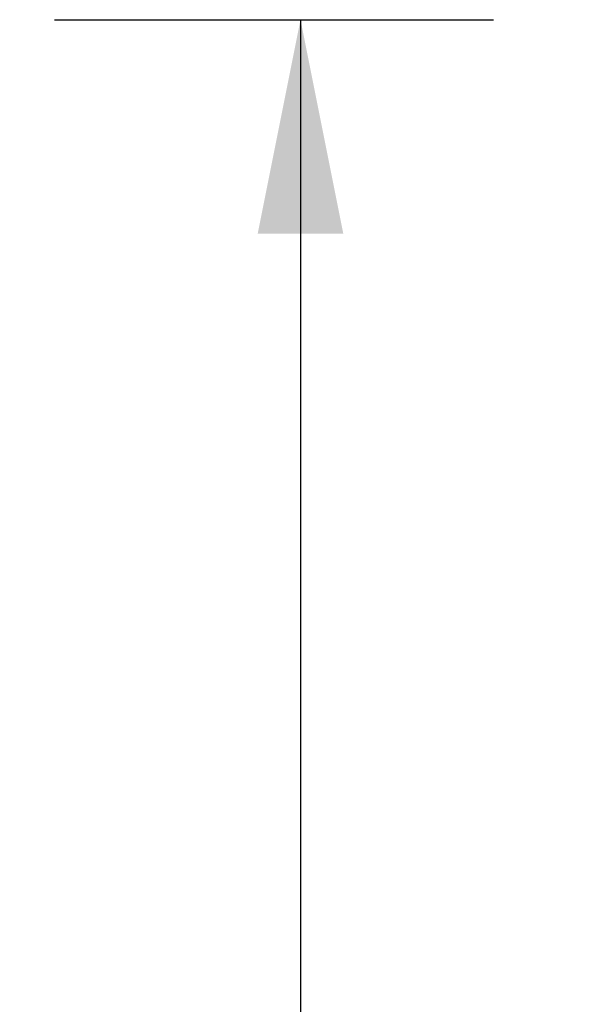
# Model space of a CAD drawing. Header units: inches. Extents: x 0 to 224, y 0 to 145.
# Tile 79 of 125: x 161.41 to 164.86, y 80.2 to 86.25. Entities that reach past the tile are written whole.
import ezdxf

# ---------------------------------------------------------------- set-up
doc = ezdxf.new("R2010")
doc.units = ezdxf.units.IN
doc.header["$LTSCALE"] = 12.302632
doc.header["$MEASUREMENT"] = 0
doc.layers.get('0').update_dxf_attribs({"linetype": 'CONTINUOUS'})
doc.layers.add('DIMENSIONS', color=7, linetype='CONTINUOUS')
doc.styles.get("Standard").update_dxf_attribs({"font": 'arial.ttf'})
doc.dimstyles.new('DIMSTYLE_1', dxfattribs={"dimtxt": 0.986842, "dimasz": 1.315789, "dimexe": 0.09, "dimexo": 0.07, "dimgap": 0.0375, "dimtad": 0, "dimtih": 1, "dimtoh": 1, "dimzin": 4, "dimdsep": 46, "dimtxsty": 'Standard', "dimblk": '_FILLED', "dimblk1": '_FILLED', "dimblk2": '_FILLED', "dimcen": 0.09, "dimazin": 1, "dimtfac": 1, "dimtdec": 3, "dimtofl": 0, "dimtmove": 0, "dimatfit": 3, "dimldrblk": '_FILLED', "dimfxl": 1, "dimtolj": 1, "dimtzin": 4, "dimarcsym": 0})

# ---------------------------------------------------------------- blocks, each defined once
blk = doc.blocks.new('_FILLED')
at = {"color": 0, "linetype": 'ByBlock'}
blk.add_solid([(0, 0), (-1, 0.2), (-1, -0.2)], dxfattribs=at)
blk = doc.blocks.new('*D12')
at = {"layer": 'DIMENSIONS', "color": 2, "linetype": 'Continuous'}
for p, q in [((161.6238, 86.2542), (164.3182, 86.2542)), ((163.134, 86.2542), (163.134, 69.9911)), ((163.134, 51.7542), (163.134, 68.0174)), ((161.6238, 51.7542), (164.3182, 51.7542))]:
    blk.add_line(p, q, dxfattribs=at)
at = {"layer": 'DIMENSIONS', "color": 2, "linetype": 'Continuous', "xscale": 1.3157894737, "yscale": 1.3157894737, "zscale": 1.3157894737}
for p, rotation in [((163.134, 86.2542), 90), ((163.134, 51.7542), 270)]:
    blk.add_blockref('_FILLED', p, dxfattribs=dict(at, rotation=rotation))
at = {"layer": 'DIMENSIONS', "color": 2, "linetype": 'Continuous', "insert": (163.134, 69.4977), "char_height": 0.98684, "width": 3.448445, "attachment_point": 2, "line_spacing_factor": 0.9}
blk.add_mtext('34.50', dxfattribs=at)

msp = doc.modelspace()

# ---------------------------------------------------------------- dimensions: what is measured, and where the dimension line sits
at = {"layer": 'DIMENSIONS', "color": 2, "linetype": 'Continuous'}
dim = msp.add_linear_dim(base=(163.134, 51.7542), p1=(161.5538, 86.2542), p2=(161.5538, 51.7542), angle=270, dimstyle='DIMSTYLE_1', dxfattribs=at)
dim.commit()
dim.dimension.update_dxf_attribs({"geometry": '*D12', "text_midpoint": (163.1319, 68.9987), "dimtype": 160})

doc.saveas('drawing.dxf')
